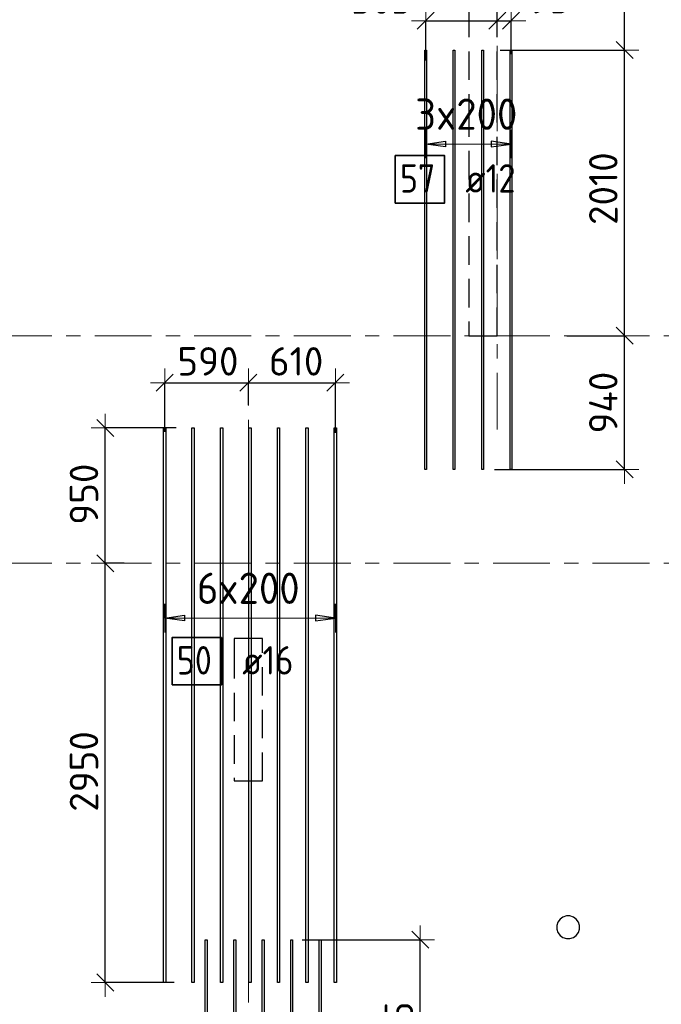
# Model space of a CAD drawing. Header units: metres. Extents: x -38 to 107, y -15 to 21.
# Tile 29 of 89: x 35.34 to 39.85, y 4.3 to 11.22. Entities that reach past the tile are written whole.
import ezdxf

# ---------------------------------------------------------------- set-up
doc = ezdxf.new("R2010")
doc.units = ezdxf.units.M
doc.header["$PDMODE"] = 65
for name, pattern in [('______11', [0.5, 0.4, -0.05, 0, -0.05]), ('______2', [0.27, 0.2, -0.07]), ('______5', [1.1, 0.8, -0.1, 0.1, -0.1])]:
    doc.linetypes.add(name, pattern=pattern)
for name, color, linetype, lineweight in [('XR$2$Осевая линия (1)', 7, '______5', 13), ('XR$3$Перекрытие (1)', 7, 'Continuous', 35), ('XR$3$Размерная линия (1)', 7, 'Continuous', 13)]:
    doc.layers.add(name, color=color, linetype=linetype, lineweight=lineweight)
doc.layers.add('XR$3$Арм.стержн.Доп. Арм верхн.зоны Х', color=7, linetype='Continuous', lineweight=35, true_color=0x8c8cff)
doc.layers.add('XR$5$Стена_ бетон несущ.', color=7, linetype='Continuous', lineweight=70, true_color=0xb4b496)
doc.styles.add('ISOCPEUR', font='txt')
doc.dimstyles.new('DIMSTYLE_3', dxfattribs={"dimtxt": 0.2, "dimasz": 0.2, "dimexe": 0, "dimexo": 0, "dimgap": 0.1, "dimtad": 2, "dimdec": 0, "dimlfac": 1000, "dimrnd": 5, "dimzin": 12, "dimdsep": 46, "dimtxsty": 'ISOCPEUR', "dimblk1": 'ALL_ML_STRICH', "dimblk2": 'ALL_ML_STRICH', "dimsah": 1, "dimcen": 0, "dimclrd": 7, "dimclre": 256, "dimclrt": 7, "dimadec": 0, "dimazin": 0, "dimtfac": 1, "dimtdec": 0, "dimtix": 1, "dimtmove": 2, "dimatfit": 3, "dimfxl": 0, "dimtzin": 0, "dimlwd": 0, "dimlwe": -3, "dimarcsym": 0})
doc.dimstyles.new('DIMSTYLE_6', dxfattribs={"dimtxt": 0.2, "dimasz": 0.2, "dimexe": 0, "dimexo": 0, "dimgap": 0.1, "dimtad": 2, "dimdec": 0, "dimlfac": 1000, "dimrnd": 5, "dimzin": 12, "dimdsep": 46, "dimtxsty": 'ISOCPEUR', "dimblk1": 'ALL_ML_STRICH', "dimblk2": 'ALL_ML_STRICH', "dimsah": 1, "dimcen": 0, "dimclrd": 7, "dimclre": 256, "dimclrt": 7, "dimadec": 0, "dimazin": 0, "dimtfac": 1, "dimtdec": 0, "dimtix": 1, "dimtmove": 2, "dimatfit": 3, "dimfxl": 0, "dimtvp": 1.2, "dimtzin": 0, "dimlwd": 0, "dimlwe": -3, "dimarcsym": 0})

# ---------------------------------------------------------------- blocks, each defined once
blk = doc.blocks.new('ALL_ML_STRICH')
at = {"color": 0, "linetype": 'ByBlock', "lineweight": -2}
for p, q in [((0, -0.5), (0, 0.5)), ((-1, 0), (0.5, 0)), ((-0.3, -0.3), (0.3, 0.3))]:
    blk.add_line(p, q, dxfattribs=at)
blk = doc.blocks.new('*D208')
at = {"layer": 'DEFPOINTS', "color": 7, "linetype": 'Continuous', "lineweight": 13, "transparency": 33554687}
for p in [(39.1674, 9), (38.6606, 8.0598), (39.5947, 8.0598)]:
    blk.add_point(p, dxfattribs=at)
at = {"layer": 'XR$3$Размерная линия (1)', "color": 9, "linetype": 'Continuous', "lineweight": -2, "true_color": 0xc7c7c7, "transparency": 33554687}
for p, q in [((39.1874, 9), (39.5947, 9)), ((38.6806, 8.0598), (39.5947, 8.0598))]:
    blk.add_line(p, q, dxfattribs=at)
at = {"layer": 'XR$3$Размерная линия (1)', "color": 7, "linetype": 'Continuous', "lineweight": -2, "transparency": 33554687}
blk.add_line((39.5947, 8.0598), (39.5947, 9), dxfattribs=at)
at = {"layer": 'XR$3$Размерная линия (1)', "color": 7, "linetype": 'Continuous', "lineweight": 13, "transparency": 33554687, "xscale": 0.2, "yscale": 0.2, "zscale": 0.2}
for p, rotation in [((39.5947, 9), 90), ((39.5947, 8.0598), 270)]:
    blk.add_blockref('ALL_ML_STRICH', p, dxfattribs=dict(at, rotation=rotation))
at = {"layer": 'XR$3$Размерная линия (1)', "color": 7, "linetype": 'Continuous', "lineweight": 13, "transparency": 33554687, "insert": (39.4447, 8.5299), "char_height": 0.2, "width": 0.6, "attachment_point": 5, "rotation": 90, "style": 'ISOCPEUR'}
blk.add_mtext('\\A1;{940}', dxfattribs=at)
blk = doc.blocks.new('*D209')
at = {"layer": 'DEFPOINTS', "color": 7, "linetype": 'Continuous', "lineweight": 13, "transparency": 33554687}
for p in [(38.7, 11.0098), (39.1674, 9), (39.5947, 9)]:
    blk.add_point(p, dxfattribs=at)
at = {"layer": 'XR$3$Размерная линия (1)', "color": 9, "linetype": 'Continuous', "lineweight": -2, "true_color": 0xc7c7c7, "transparency": 33554687}
for p, q in [((38.72, 11.0098), (39.5947, 11.0098)), ((39.1874, 9), (39.5947, 9))]:
    blk.add_line(p, q, dxfattribs=at)
at = {"layer": 'XR$3$Размерная линия (1)', "color": 7, "linetype": 'Continuous', "lineweight": -2, "transparency": 33554687}
blk.add_line((39.5947, 9), (39.5947, 11.0098), dxfattribs=at)
at = {"layer": 'XR$3$Размерная линия (1)', "color": 7, "linetype": 'Continuous', "lineweight": 13, "transparency": 33554687, "xscale": 0.2, "yscale": 0.2, "zscale": 0.2}
for p, rotation in [((39.5947, 11.0098), 90), ((39.5947, 9), 270)]:
    blk.add_blockref('ALL_ML_STRICH', p, dxfattribs=dict(at, rotation=rotation))
at = {"layer": 'XR$3$Размерная линия (1)', "color": 7, "linetype": 'Continuous', "lineweight": 13, "transparency": 33554687, "insert": (39.4447, 10.0349), "char_height": 0.2, "width": 0.8, "attachment_point": 5, "rotation": 90, "style": 'ISOCPEUR'}
blk.add_mtext('\\A1;{2010}', dxfattribs=at)
blk = doc.blocks.new('*D210')
at = {"layer": 'DEFPOINTS', "color": 7, "linetype": 'Continuous', "lineweight": 13, "transparency": 33554687}
for p in [(38.6131, 11.9452), (38.7, 11.0098), (39.5947, 11.0098)]:
    blk.add_point(p, dxfattribs=at)
at = {"layer": 'XR$3$Размерная линия (1)', "color": 9, "linetype": 'Continuous', "lineweight": -2, "true_color": 0xc7c7c7, "transparency": 33554687}
for p, q in [((38.6331, 11.9452), (39.5947, 11.9452)), ((38.72, 11.0098), (39.5947, 11.0098))]:
    blk.add_line(p, q, dxfattribs=at)
at = {"layer": 'XR$3$Размерная линия (1)', "color": 7, "linetype": 'Continuous', "lineweight": -2, "transparency": 33554687}
blk.add_line((39.5947, 11.0098), (39.5947, 11.9452), dxfattribs=at)
at = {"layer": 'XR$3$Размерная линия (1)', "color": 7, "linetype": 'Continuous', "lineweight": 13, "transparency": 33554687, "xscale": 0.2, "yscale": 0.2, "zscale": 0.2}
for p, rotation in [((39.5947, 11.9452), 90), ((39.5947, 11.0098), 270)]:
    blk.add_blockref('ALL_ML_STRICH', p, dxfattribs=dict(at, rotation=rotation))
at = {"layer": 'XR$3$Размерная линия (1)', "color": 7, "linetype": 'Continuous', "lineweight": 13, "transparency": 33554687, "insert": (39.4447, 11.4875), "char_height": 0.2, "width": 0.6, "attachment_point": 5, "rotation": 90, "style": 'ISOCPEUR'}
blk.add_mtext('\\A1;{935}', dxfattribs=at)
blk = doc.blocks.new('*D216')
at = {"layer": 'DEFPOINTS', "color": 7, "linetype": 'Continuous', "lineweight": 13, "transparency": 33554687}
for p in [(38.1964, 11.2161), (38.7, 11.1346), (38.1964, 10.9156)]:
    blk.add_point(p, dxfattribs=at)
at = {"layer": 'XR$3$Размерная линия (1)', "color": 9, "linetype": 'Continuous', "lineweight": -2, "true_color": 0xc7c7c7, "transparency": 33554687}
for p, q in [((38.1964, 10.9356), (38.1964, 11.2161)), ((38.7, 11.2161), (38.7, 11.2161))]:
    blk.add_line(p, q, dxfattribs=at)
at = {"layer": 'XR$3$Размерная линия (1)', "color": 7, "linetype": 'Continuous', "lineweight": -2, "transparency": 33554687}
blk.add_line((38.1964, 11.2161), (38.7, 11.2161), dxfattribs=at)
at = {"layer": 'XR$3$Размерная линия (1)', "color": 7, "linetype": 'Continuous', "lineweight": 13, "transparency": 33554687, "xscale": 0.2, "yscale": 0.2, "zscale": 0.2, "rotation": 180}
blk.add_blockref('ALL_ML_STRICH', (38.1964, 11.2161), dxfattribs=at)
at = {"layer": 'XR$3$Размерная линия (1)', "color": 7, "linetype": 'Continuous', "lineweight": 13, "transparency": 33554687, "xscale": 0.2, "yscale": 0.2, "zscale": 0.2}
blk.add_blockref('ALL_ML_STRICH', (38.7, 11.2161), dxfattribs=at)
at = {"layer": 'XR$3$Размерная линия (1)', "color": 7, "linetype": 'Continuous', "lineweight": 13, "transparency": 33554687, "insert": (37.8853, 11.3644), "char_height": 0.2, "width": 0.6, "attachment_point": 5, "style": 'ISOCPEUR'}
blk.add_mtext('\\A1;{505}', dxfattribs=at)
blk = doc.blocks.new('*D217')
at = {"layer": 'DEFPOINTS', "color": 7, "linetype": 'Continuous', "lineweight": 13, "transparency": 33554687}
for p in [(38.7, 11.2161), (38.7, 11.1346), (38.7964, 10.9602)]:
    blk.add_point(p, dxfattribs=at)
at = {"layer": 'XR$3$Размерная линия (1)', "color": 9, "linetype": 'Continuous', "lineweight": -2, "true_color": 0xc7c7c7, "transparency": 33554687}
for p, q in [((38.7, 11.2161), (38.7, 11.2161)), ((38.7964, 10.9802), (38.7964, 11.2161))]:
    blk.add_line(p, q, dxfattribs=at)
at = {"layer": 'XR$3$Размерная линия (1)', "color": 7, "linetype": 'Continuous', "lineweight": -2, "transparency": 33554687}
blk.add_line((38.7, 11.2161), (38.7964, 11.2161), dxfattribs=at)
at = {"layer": 'XR$3$Размерная линия (1)', "color": 7, "linetype": 'Continuous', "lineweight": 13, "transparency": 33554687, "xscale": 0.2, "yscale": 0.2, "zscale": 0.2}
blk.add_blockref('ALL_ML_STRICH', (38.7964, 11.2161), dxfattribs=at)
at = {"layer": 'XR$3$Размерная линия (1)', "color": 7, "linetype": 'Continuous', "lineweight": 13, "transparency": 33554687, "xscale": 0.2, "yscale": 0.2, "zscale": 0.2, "rotation": 180}
blk.add_blockref('ALL_ML_STRICH', (38.7, 11.2161), dxfattribs=at)
at = {"layer": 'XR$3$Размерная линия (1)', "color": 7, "linetype": 'Continuous', "lineweight": 13, "transparency": 33554687, "insert": (39.0666, 11.3672), "char_height": 0.2, "width": 0.4, "attachment_point": 5, "style": 'ISOCPEUR'}
blk.add_mtext('\\A1;{95}', dxfattribs=at)
blk = doc.blocks.new('*D218')
at = {"layer": 'DEFPOINTS', "color": 7, "linetype": 'Continuous', "lineweight": 13, "transparency": 33554687}
for p in [(36.0969, 7.4), (35.9448, 4.4517), (36.4485, 4.4517)]:
    blk.add_point(p, dxfattribs=at)
at = {"layer": 'XR$3$Размерная линия (1)', "color": 9, "linetype": 'Continuous', "lineweight": -2, "true_color": 0xc7c7c7, "transparency": 33554687}
for p, q in [((36.0769, 7.4), (35.9448, 7.4)), ((36.4285, 4.4517), (35.9448, 4.4517))]:
    blk.add_line(p, q, dxfattribs=at)
at = {"layer": 'XR$3$Размерная линия (1)', "color": 7, "linetype": 'Continuous', "lineweight": -2, "transparency": 33554687}
blk.add_line((35.9448, 4.4517), (35.9448, 7.4), dxfattribs=at)
at = {"layer": 'XR$3$Размерная линия (1)', "color": 7, "linetype": 'Continuous', "lineweight": 13, "transparency": 33554687, "xscale": 0.2, "yscale": 0.2, "zscale": 0.2}
for p, rotation in [((35.9448, 7.4), 90), ((35.9448, 4.4517), 270)]:
    blk.add_blockref('ALL_ML_STRICH', p, dxfattribs=dict(at, rotation=rotation))
at = {"layer": 'XR$3$Размерная линия (1)', "color": 7, "linetype": 'Continuous', "lineweight": 13, "transparency": 33554687, "insert": (35.7948, 5.9359), "char_height": 0.2, "width": 0.8, "attachment_point": 5, "rotation": 90, "style": 'ISOCPEUR'}
blk.add_mtext('\\A1;{2950}', dxfattribs=at)
blk = doc.blocks.new('*D219')
at = {"layer": 'DEFPOINTS', "color": 7, "linetype": 'Continuous', "lineweight": 13, "transparency": 33554687}
for p in [(36.4618, 8.3517), (35.9448, 7.4), (36.0969, 7.4)]:
    blk.add_point(p, dxfattribs=at)
at = {"layer": 'XR$3$Размерная линия (1)', "color": 9, "linetype": 'Continuous', "lineweight": -2, "true_color": 0xc7c7c7, "transparency": 33554687}
for p, q in [((36.4418, 8.3517), (35.9448, 8.3517)), ((36.0769, 7.4), (35.9448, 7.4))]:
    blk.add_line(p, q, dxfattribs=at)
at = {"layer": 'XR$3$Размерная линия (1)', "color": 7, "linetype": 'Continuous', "lineweight": -2, "transparency": 33554687}
blk.add_line((35.9448, 7.4), (35.9448, 8.3517), dxfattribs=at)
at = {"layer": 'XR$3$Размерная линия (1)', "color": 7, "linetype": 'Continuous', "lineweight": 13, "transparency": 33554687, "xscale": 0.2, "yscale": 0.2, "zscale": 0.2}
for p, rotation in [((35.9448, 8.3517), 90), ((35.9448, 7.4), 270)]:
    blk.add_blockref('ALL_ML_STRICH', p, dxfattribs=dict(at, rotation=rotation))
at = {"layer": 'XR$3$Размерная линия (1)', "color": 7, "linetype": 'Continuous', "lineweight": 13, "transparency": 33554687, "insert": (35.7948, 7.8859), "char_height": 0.2, "width": 0.6, "attachment_point": 5, "rotation": 90, "style": 'ISOCPEUR'}
blk.add_mtext('\\A1;{950}', dxfattribs=at)
blk = doc.blocks.new('*D224')
at = {"layer": 'DEFPOINTS', "color": 7, "linetype": 'Continuous', "lineweight": 13, "transparency": 33554687}
for p in [(37.3089, 4.7528), (37.9171, 3.3), (38.1584, 3.3)]:
    blk.add_point(p, dxfattribs=at)
at = {"layer": 'XR$3$Размерная линия (1)', "color": 9, "linetype": 'Continuous', "lineweight": -2, "true_color": 0xc7c7c7, "transparency": 33554687}
for p, q in [((37.3289, 4.7528), (38.1584, 4.7528)), ((37.9371, 3.3), (38.1584, 3.3))]:
    blk.add_line(p, q, dxfattribs=at)
at = {"layer": 'XR$3$Размерная линия (1)', "color": 7, "linetype": 'Continuous', "lineweight": -2, "transparency": 33554687}
blk.add_line((38.1584, 3.3), (38.1584, 4.7528), dxfattribs=at)
at = {"layer": 'XR$3$Размерная линия (1)', "color": 7, "linetype": 'Continuous', "lineweight": 13, "transparency": 33554687, "xscale": 0.2, "yscale": 0.2, "zscale": 0.2}
for p, rotation in [((38.1584, 4.7528), 90), ((38.1584, 3.3), 270)]:
    blk.add_blockref('ALL_ML_STRICH', p, dxfattribs=dict(at, rotation=rotation))
at = {"layer": 'XR$3$Размерная линия (1)', "color": 7, "linetype": 'Continuous', "lineweight": 13, "transparency": 33554687, "insert": (38.0084, 4.0464), "char_height": 0.2, "width": 0.8, "attachment_point": 5, "rotation": 90, "style": 'ISOCPEUR'}
blk.add_mtext('\\A1;{1455}', dxfattribs=at)
blk = doc.blocks.new('*D225')
at = {"layer": 'DEFPOINTS', "color": 7, "linetype": 'Continuous', "lineweight": 13, "transparency": 33554687}
for p in [(36.362, 8.6702), (36.95, 8.4931), (36.362, 8.3038)]:
    blk.add_point(p, dxfattribs=at)
at = {"layer": 'XR$3$Размерная линия (1)', "color": 9, "linetype": 'Continuous', "lineweight": -2, "true_color": 0xc7c7c7, "transparency": 33554687}
for p, q in [((36.362, 8.3238), (36.362, 8.6702)), ((36.95, 8.5131), (36.95, 8.6702))]:
    blk.add_line(p, q, dxfattribs=at)
at = {"layer": 'XR$3$Размерная линия (1)', "color": 7, "linetype": 'Continuous', "lineweight": -2, "transparency": 33554687}
blk.add_line((36.362, 8.6702), (36.95, 8.6702), dxfattribs=at)
at = {"layer": 'XR$3$Размерная линия (1)', "color": 7, "linetype": 'Continuous', "lineweight": 13, "transparency": 33554687, "xscale": 0.2, "yscale": 0.2, "zscale": 0.2, "rotation": 180}
blk.add_blockref('ALL_ML_STRICH', (36.362, 8.6702), dxfattribs=at)
at = {"layer": 'XR$3$Размерная линия (1)', "color": 7, "linetype": 'Continuous', "lineweight": 13, "transparency": 33554687, "xscale": 0.2, "yscale": 0.2, "zscale": 0.2}
blk.add_blockref('ALL_ML_STRICH', (36.95, 8.6702), dxfattribs=at)
at = {"layer": 'XR$3$Размерная линия (1)', "color": 7, "linetype": 'Continuous', "lineweight": 13, "transparency": 33554687, "insert": (36.666, 8.8202), "char_height": 0.2, "width": 0.6, "attachment_point": 5, "style": 'ISOCPEUR'}
blk.add_mtext('\\A1;{590}', dxfattribs=at)
blk = doc.blocks.new('*D226')
at = {"layer": 'DEFPOINTS', "color": 7, "linetype": 'Continuous', "lineweight": 13, "transparency": 33554687}
for p in [(36.95, 8.6702), (36.95, 8.4931), (37.562, 8.2972)]:
    blk.add_point(p, dxfattribs=at)
at = {"layer": 'XR$3$Размерная линия (1)', "color": 9, "linetype": 'Continuous', "lineweight": -2, "true_color": 0xc7c7c7, "transparency": 33554687}
for p, q in [((36.95, 8.5131), (36.95, 8.6702)), ((37.562, 8.3172), (37.562, 8.6702))]:
    blk.add_line(p, q, dxfattribs=at)
at = {"layer": 'XR$3$Размерная линия (1)', "color": 7, "linetype": 'Continuous', "lineweight": -2, "transparency": 33554687}
blk.add_line((36.95, 8.6702), (37.562, 8.6702), dxfattribs=at)
at = {"layer": 'XR$3$Размерная линия (1)', "color": 7, "linetype": 'Continuous', "lineweight": 13, "transparency": 33554687, "xscale": 0.2, "yscale": 0.2, "zscale": 0.2, "rotation": 180}
blk.add_blockref('ALL_ML_STRICH', (36.95, 8.6702), dxfattribs=at)
at = {"layer": 'XR$3$Размерная линия (1)', "color": 7, "linetype": 'Continuous', "lineweight": 13, "transparency": 33554687, "xscale": 0.2, "yscale": 0.2, "zscale": 0.2}
blk.add_blockref('ALL_ML_STRICH', (37.562, 8.6702), dxfattribs=at)
at = {"layer": 'XR$3$Размерная линия (1)', "color": 7, "linetype": 'Continuous', "lineweight": 13, "transparency": 33554687, "insert": (37.286, 8.8202), "char_height": 0.2, "width": 0.6, "attachment_point": 5, "style": 'ISOCPEUR'}
blk.add_mtext('\\A1;{610}', dxfattribs=at)

msp = doc.modelspace()

# ---------------------------------------------------------------- linework, layer by layer
at = {"layer": 'XR$2$Осевая линия (1)', "color": 253, "linetype": '______11', "lineweight": 13, "true_color": 0xa0a0a0, "transparency": 33554687}
for p, q in [((38.7, 8.34), (38.7, 19.78)), ((-2.63, 9), (62.6, 9)), ((36.95, -3.39), (36.95, 8.76)), ((-2.63, 7.4), (62.6, 7.4))]:
    msp.add_line(p, q, dxfattribs=at)
at = {"layer": 'XR$3$Арм.стержн.Доп. Арм верхн.зоны Х', "color": 253, "linetype": 'Continuous', "lineweight": -3, "true_color": 0xa0a0a0, "transparency": 33554687}
for p, q in [((38.1964, 10.3488), (38.1964, 10.4488)), ((38.7964, 10.3488), (38.7964, 10.4488)), ((38.1964, 10.3488), (38.1964, 10.2488)), ((38.7964, 10.3488), (38.7964, 10.2488)), ((36.362, 7.0143), (36.362, 7.1143)), ((37.562, 7.0143), (37.562, 7.1143)), ((36.362, 7.0143), (36.362, 6.9143)), ((37.562, 7.0143), (37.562, 6.9143))]:
    msp.add_line(p, q, dxfattribs=at)
at = {"layer": 'XR$3$Арм.стержн.Доп. Арм верхн.зоны Х', "color": 7, "linetype": 'Continuous', "lineweight": 25, "transparency": 33554687}
for p, q in [((38.1964, 10.3488), (38.3364, 10.3688)), ((38.3364, 10.3288), (38.1964, 10.3488)), ((38.3364, 10.3688), (38.3364, 10.3288)), ((38.7964, 10.3488), (38.6564, 10.3688)), ((38.6564, 10.3688), (38.6564, 10.3288)), ((38.6564, 10.3288), (38.7964, 10.3488)), ((36.362, 7.0143), (36.502, 7.0343)), ((36.502, 6.9943), (36.362, 7.0143)), ((36.502, 7.0343), (36.502, 6.9943)), ((37.562, 7.0143), (37.422, 7.0343)), ((37.422, 7.0343), (37.422, 6.9943)), ((37.422, 6.9943), (37.562, 7.0143))]:
    msp.add_line(p, q, dxfattribs=at)
at = {"layer": 'XR$3$Арм.стержн.Доп. Арм верхн.зоны Х', "color": 7, "linetype": 'Continuous', "lineweight": 13, "transparency": 33554687}
for p, q in [((38.1964, 10.3488), (38.1964, 10.3488)), ((38.1964, 10.3488), (38.7964, 10.3488)), ((38.7964, 10.3488), (38.7964, 10.3488)), ((36.362, 7.0143), (36.362, 7.0143)), ((37.562, 7.0143), (37.562, 7.0143))]:
    msp.add_line(p, q, dxfattribs=at)
at = {"layer": 'XR$3$Арм.стержн.Доп. Арм верхн.зоны Х', "color": 34, "linetype": 'Continuous', "lineweight": 25, "transparency": 33554687}
for points in [[(38.1904, 8.0598), (38.1904, 11.0098), (38.2024, 11.0098), (38.2024, 8.0598), (38.1904, 8.0598)], [(38.3904, 8.0598), (38.3904, 11.0098), (38.4024, 11.0098), (38.4024, 8.0598), (38.3904, 8.0598)], [(38.5904, 8.0598), (38.5904, 11.0098), (38.6024, 11.0098), (38.6024, 8.0598), (38.5904, 8.0598)], [(38.7904, 8.0598), (38.7904, 11.0098), (38.8024, 11.0098), (38.8024, 8.0598), (38.7904, 8.0598)]]:
    msp.add_lwpolyline(points, dxfattribs=at)
at = {"layer": 'XR$3$Арм.стержн.Доп. Арм верхн.зоны Х', "color": 7, "linetype": 'Continuous', "lineweight": 35, "transparency": 33554687}
for points in [[(37.9823, 9.9334), (38.329, 9.9334), (38.329, 10.2668), (37.9823, 10.2668), (37.9823, 9.9334)], [(36.414, 6.5442), (36.7606, 6.5442), (36.7606, 6.8775), (36.414, 6.8775), (36.414, 6.5442)]]:
    msp.add_lwpolyline(points, dxfattribs=at)
at = {"layer": 'XR$3$Арм.стержн.Доп. Арм верхн.зоны Х', "color": 7, "linetype": 'Continuous', "lineweight": 25, "transparency": 33554687}
for points in [[(36.354, 4.4517), (36.354, 8.3517), (36.37, 8.3517), (36.37, 4.4517), (36.354, 4.4517)], [(36.554, 4.4517), (36.554, 8.3517), (36.57, 8.3517), (36.57, 4.4517), (36.554, 4.4517)], [(36.754, 4.4517), (36.754, 8.3517), (36.77, 8.3517), (36.77, 4.4517), (36.754, 4.4517)], [(36.954, 4.4517), (36.954, 8.3517), (36.97, 8.3517), (36.97, 4.4517), (36.954, 4.4517)], [(37.154, 4.4517), (37.154, 8.3517), (37.17, 8.3517), (37.17, 4.4517), (37.154, 4.4517)], [(37.354, 4.4517), (37.354, 8.3517), (37.37, 8.3517), (37.37, 4.4517), (37.354, 4.4517)], [(37.554, 4.4517), (37.554, 8.3517), (37.57, 8.3517), (37.57, 4.4517), (37.554, 4.4517)], [(36.6475, 1.8028), (36.6475, 4.7528), (36.6615, 4.7528), (36.6615, 1.8028), (36.6475, 1.8028)], [(36.8475, 1.8028), (36.8475, 4.7528), (36.8615, 4.7528), (36.8615, 1.8028), (36.8475, 1.8028)], [(37.0475, 1.8028), (37.0475, 4.7528), (37.0615, 4.7528), (37.0615, 1.8028), (37.0475, 1.8028)], [(37.2475, 1.8028), (37.2475, 4.7528), (37.2615, 4.7528), (37.2615, 1.8028), (37.2475, 1.8028)], [(37.4475, 1.8028), (37.4475, 4.7528), (37.4615, 4.7528), (37.4615, 1.8028), (37.4475, 1.8028)]]:
    msp.add_lwpolyline(points, dxfattribs=at)
at = {"layer": 'XR$3$Арм.стержн.Доп. Арм верхн.зоны Х', "color": 7, "linetype": 'Continuous', "lineweight": 13, "transparency": 33554687}
msp.add_lwpolyline([(36.362, 7.0143), (36.389, 7.0143), (36.389, 7.0143), (37.562, 7.0143)], dxfattribs=at)
at = {"layer": 'XR$3$Перекрытие (1)', "color": 7, "linetype": 'Continuous', "lineweight": 25, "transparency": 33554687}
for p, q in [((39.1854, 4.9196), (39.1614, 4.9118)), ((39.2106, 4.9196), (39.1854, 4.9196)), ((39.2346, 4.9118), (39.2106, 4.9196)), ((39.1262, 4.8766), (39.1184, 4.8526)), ((39.1184, 4.8526), (39.1184, 4.8273)), ((39.141, 4.897), (39.1262, 4.8766)), ((39.1614, 4.9118), (39.141, 4.897)), ((39.2551, 4.897), (39.2346, 4.9118)), ((39.2699, 4.8766), (39.2551, 4.897)), ((39.2777, 4.8526), (39.2699, 4.8766)), ((39.2777, 4.8273), (39.2777, 4.8526)), ((39.1184, 4.8273), (39.1262, 4.8033)), ((39.1262, 4.8033), (39.141, 4.7829)), ((39.141, 4.7829), (39.1614, 4.7681)), ((39.2346, 4.7681), (39.2551, 4.7829)), ((39.2551, 4.7829), (39.2699, 4.8033)), ((39.2699, 4.8033), (39.2777, 4.8273)), ((39.1614, 4.7681), (39.1854, 4.7603)), ((39.1854, 4.7603), (39.2106, 4.7603)), ((39.2106, 4.7603), (39.2346, 4.7681))]:
    msp.add_line(p, q, dxfattribs=at)
at = {"layer": 'XR$5$Стена_ бетон несущ.', "color": 253, "linetype": '______2', "lineweight": -3, "true_color": 0xa0a0a0, "transparency": 33554687}
for p, q in [((38.5, 16.4), (38.5, 10.6)), ((38.7, 9), (38.7, 16.1693)), ((38.5, 10.6), (38.5, 9.0795)), ((38.5, 9.0795), (38.5, 9)), ((38.5, 9), (38.7, 9)), ((37.05, 6.87), (36.85, 6.87)), ((36.85, 6.87), (36.85, 6.79)), ((37.05, 5.87), (37.05, 6.87)), ((36.85, 6.79), (36.85, 5.87)), ((36.85, 5.87), (37.05, 5.87))]:
    msp.add_line(p, q, dxfattribs=at)

# ---------------------------------------------------------------- texts
at = {"layer": 'XR$3$Арм.стержн.Доп. Арм верхн.зоны Х', "color": 7, "linetype": 'Continuous', "lineweight": 13, "transparency": 33554687, "char_height": 0.22, "width": 0.873359, "attachment_point": 7, "style": 'ISOCPEUR'}
for s, insert in [('\\W0.95;3x200', (38.1224, 10.4488)), ('\\W0.95;6x200', (36.588, 7.1143))]:
    msp.add_mtext(s, dxfattribs=dict(at, insert=insert))
at = {"layer": 'XR$3$Арм.стержн.Доп. Арм верхн.зоны Х', "color": 7, "linetype": 'Continuous', "lineweight": 25, "transparency": 33554687, "char_height": 0.2, "attachment_point": 7, "style": 'ISOCPEUR'}
for s, insert, width in [('\\W0.87;57', (38.0157, 10.0068), 0.367208), ('\\W0.89; ø12 ', (38.3623, 10.0068), 0.749105), ('\\W0.87;50', (36.4473, 6.6175), 0.367208), ('\\W0.89; ø16 ', (36.794, 6.6175), 0.749105)]:
    msp.add_mtext(s, dxfattribs=dict(at, insert=insert, width=width))

# ---------------------------------------------------------------- dimensions: what is measured, and where the dimension line sits
at = {"layer": 'XR$3$Размерная линия (1)', "color": 7, "linetype": 'Continuous', "lineweight": 13, "transparency": 33554687}
for base, p1, p2, picture, middle in [((39.5947, 11.9452), (38.72, 11.0098), (38.6331, 11.9452), '*D210', (39.4447, 11.4875)), ((39.5947, 11.0098), (39.1874, 9), (38.72, 11.0098), '*D209', (39.4447, 10.0349)), ((39.5947, 9), (38.6806, 8.0598), (39.1874, 9), '*D208', (39.4447, 8.5299)), ((35.9448, 8.3517), (36.0769, 7.4), (36.4418, 8.3517), '*D219', (35.7948, 7.8859)), ((35.9448, 7.4), (36.4285, 4.4517), (36.0769, 7.4), '*D218', (35.7948, 5.9359)), ((38.1584, 4.7528), (37.9371, 3.3), (37.3289, 4.7528), '*D224', (38.0084, 4.0464))]:
    dim = msp.add_linear_dim(base=base, p1=p1, p2=p2, angle=90, dimstyle='DIMSTYLE_3', override={"dimpost": '<>', "dimclrd": 7, "dimclre": 9, "dimclrt": 7, "dimlwd": 0, "dimlwe": 65533}, dxfattribs=at)
    dim.commit()
    dim.dimension.update_dxf_attribs({"geometry": picture, "text_midpoint": middle, "dimtype": 160})
for base, p1, p2, dimstyle, picture, middle in [((38.7, 11.2161), (38.1964, 10.9356), (38.7, 11.2161), 'DIMSTYLE_6', '*D216', (37.8853, 11.3644)), ((38.7964, 11.2161), (38.7, 11.2161), (38.7964, 10.9802), 'DIMSTYLE_6', '*D217', (39.0666, 11.3672)), ((36.95, 8.6702), (36.362, 8.3238), (36.95, 8.5131), 'DIMSTYLE_3', '*D225', (36.666, 8.8202)), ((37.562, 8.6702), (36.95, 8.5131), (37.562, 8.3172), 'DIMSTYLE_3', '*D226', (37.286, 8.8202))]:
    dim = msp.add_linear_dim(base=base, p1=p1, p2=p2, dimstyle=dimstyle, override={"dimpost": '<>', "dimclrd": 7, "dimclre": 9, "dimclrt": 7, "dimlwd": 0, "dimlwe": 65533}, dxfattribs=at)
    dim.commit()
    dim.dimension.update_dxf_attribs({"geometry": picture, "text_midpoint": middle, "dimtype": 160})

doc.saveas('drawing.dxf')
